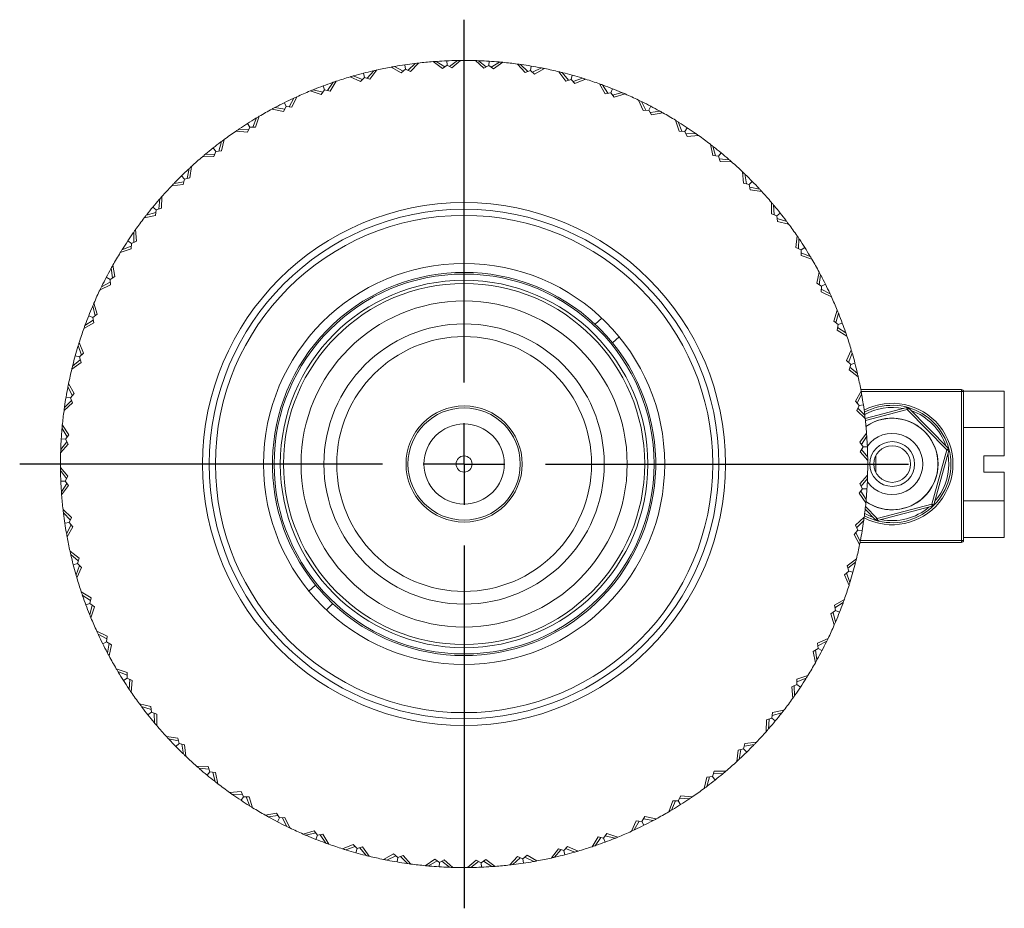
# Model space of a CAD drawing. Header units: inches. Extents: x 0.8 to 15.5, y 0.6 to 10.3.
# Tile 1 of 22: x 1.9 to 4.4, y 4.5 to 6.7. Entities that reach past the tile are written whole.
import ezdxf

# ---------------------------------------------------------------- set-up
doc = ezdxf.new("R2010")
doc.units = ezdxf.units.IN
doc.header["$MEASUREMENT"] = 0
doc.layers.add('FORMAT', color=7, linetype='Continuous')

# ---------------------------------------------------------------- blocks, each defined once
blk = doc.blocks.new('SW_CENTERMARKSYMBOL_0')
at = {"layer": 'FORMAT', "color": 0}
for p, q in [((0, 0.2), (0, 1.09)), ((0, 0), (0, 0.1)), ((-0.2, 0), (-1.09, 0)), ((0, 0), (-0.1, 0)), ((0, 0), (0, -0.1)), ((0, 0), (0.1, 0)), ((0.2, 0), (1.09, 0)), ((0, -0.2), (0, -1.09))]:
    blk.add_line(p, q, dxfattribs=at)

msp = doc.modelspace()

# ---------------------------------------------------------------- linework, layer by layer
at = {"color": 7, "linetype": 'Continuous', "lineweight": 15}
for p, q in [((2.8518, 6.5999), (2.8763, 6.5859)), ((2.8596, 6.6013), (2.8814, 6.5903)), ((2.8606, 6.6008), (2.8614, 6.6017)), ((2.8763, 6.5859), (2.8867, 6.5949)), ((2.8867, 6.5949), (2.8852, 6.6055)), ((2.8867, 6.5949), (2.8993, 6.5893)), ((2.9109, 6.609), (2.8932, 6.5921)), ((2.8993, 6.5893), (2.9187, 6.6099)), ((2.91, 6.6082), (2.909, 6.6087)), ((2.9546, 6.6133), (2.9775, 6.5968)), ((2.9624, 6.6139), (2.983, 6.6006)), ((2.9634, 6.6133), (2.9643, 6.614)), ((2.9775, 6.5968), (2.9888, 6.6046)), ((2.9888, 6.6046), (2.9883, 6.6153)), ((2.9888, 6.6046), (3.0007, 6.5978)), ((3.0142, 6.6161), (2.9949, 6.6011)), ((3.0007, 6.5978), (3.0221, 6.6162)), ((3.0133, 6.6154), (3.0124, 6.6161)), ((3.0582, 6.6158), (3.0792, 6.597)), ((3.066, 6.6156), (3.0851, 6.6003)), ((3.0669, 6.6149), (3.0679, 6.6155)), ((3.0792, 6.597), (3.0913, 6.6036)), ((3.0913, 6.6036), (3.0919, 6.6143)), ((3.0913, 6.6036), (3.1024, 6.5956)), ((3.1178, 6.6124), (3.097, 6.5995)), ((3.1024, 6.5956), (3.1257, 6.6117)), ((3.1168, 6.6118), (3.116, 6.6125)), ((3.1615, 6.6075), (3.1804, 6.5866)), ((3.1693, 6.6065), (3.1866, 6.5892)), ((3.1701, 6.6057), (3.1711, 6.6062)), ((3.1931, 6.5919), (3.1949, 6.6025)), ((3.2204, 6.5979), (3.1984, 6.5872)), ((3.2034, 6.5828), (3.2281, 6.5963)), ((3.2194, 6.5974), (3.2186, 6.5982)), ((2.751, 6.5759), (2.7768, 6.5645)), ((2.7586, 6.5781), (2.7814, 6.5694)), ((2.7597, 6.5777), (2.7603, 6.5786)), ((2.7768, 6.5645), (2.7863, 6.5746)), ((2.7863, 6.5746), (2.7836, 6.5849)), ((2.7863, 6.5746), (2.7994, 6.5703)), ((2.8088, 6.5911), (2.793, 6.5724)), ((2.7994, 6.5703), (2.8165, 6.5928)), ((2.808, 6.5902), (2.807, 6.5906)), ((3.1804, 6.5866), (3.1931, 6.5919)), ((3.1931, 6.5919), (3.2034, 6.5828)), ((3.2633, 6.5885), (3.28, 6.5657)), ((3.271, 6.5866), (3.2864, 6.5676)), ((3.2717, 6.5857), (3.2727, 6.5862)), ((3.28, 6.5657), (3.2932, 6.5697)), ((3.2932, 6.5697), (3.296, 6.58)), ((3.2932, 6.5697), (3.3024, 6.5595)), ((3.3209, 6.5727), (3.2979, 6.5644)), ((3.3024, 6.5595), (3.3285, 6.5704)), ((3.3198, 6.5723), (3.3192, 6.5732)), ((2.6617, 6.5442), (2.6623, 6.5452)), ((2.6847, 6.5539), (2.6885, 6.5438)), ((2.6954, 6.5424), (2.7092, 6.5626)), ((2.702, 6.541), (2.7166, 6.5651)), ((2.7085, 6.5616), (2.7074, 6.562)), ((3.3626, 6.5589), (3.3768, 6.5345)), ((3.37, 6.5562), (3.3834, 6.5357)), ((3.3707, 6.5553), (3.3718, 6.5556)), ((3.3903, 6.537), (3.3943, 6.547)), ((2.613, 6.5239), (2.6014, 6.5023)), ((2.6081, 6.5016), (2.6202, 6.5272)), ((2.6125, 6.5229), (2.6114, 6.5231)), ((2.6533, 6.5415), (2.6801, 6.5329)), ((2.6842, 6.5382), (2.6606, 6.5445)), ((2.6801, 6.5329), (2.6885, 6.5438)), ((2.6885, 6.5438), (2.702, 6.541)), ((3.3768, 6.5345), (3.3903, 6.537)), ((3.3903, 6.537), (3.3985, 6.5259)), ((3.4183, 6.5372), (3.3945, 6.5314)), ((3.3985, 6.5259), (3.4255, 6.534)), ((3.4172, 6.5369), (3.4166, 6.5379)), ((2.5597, 6.497), (2.5873, 6.4913)), ((2.5666, 6.5008), (2.5908, 6.497)), ((2.5677, 6.5006), (2.5682, 6.5016)), ((2.5873, 6.4913), (2.5944, 6.503)), ((2.5944, 6.503), (2.5897, 6.5126)), ((2.5944, 6.503), (2.6081, 6.5016)), ((3.4583, 6.5191), (3.4699, 6.4933)), ((3.4654, 6.5156), (3.4766, 6.4939)), ((3.4659, 6.5146), (3.467, 6.5148)), ((3.4836, 6.4945), (3.4885, 6.5039)), ((2.5215, 6.4753), (2.5122, 6.4527)), ((2.519, 6.4527), (2.5283, 6.4793)), ((2.5211, 6.4742), (2.5199, 6.4744)), ((3.4699, 6.4933), (3.4836, 6.4945)), ((3.4836, 6.4945), (3.4905, 6.4825)), ((3.5114, 6.4917), (3.4871, 6.4884)), ((3.4905, 6.4825), (3.5182, 6.4878)), ((3.5102, 6.4915), (3.5098, 6.4925)), ((2.4789, 6.4474), (2.4793, 6.4485)), ((2.4993, 6.4402), (2.5052, 6.4526)), ((2.5052, 6.4526), (2.4994, 6.4617)), ((2.5052, 6.4526), (2.519, 6.4527)), ((3.5493, 6.4695), (3.5581, 6.4427)), ((3.556, 6.4653), (3.5648, 6.4425)), ((3.5564, 6.4642), (3.5575, 6.4643)), ((3.5719, 6.4423), (3.5778, 6.4513)), ((2.4712, 6.443), (2.4993, 6.4402)), ((2.4777, 6.4475), (2.5022, 6.4463)), ((3.5581, 6.4427), (3.5719, 6.4423)), ((3.5719, 6.4423), (3.5775, 6.4298)), ((3.5992, 6.4367), (3.5747, 6.4359)), ((3.5775, 6.4298), (3.6056, 6.4321)), ((3.598, 6.4366), (3.5977, 6.4377)), ((2.4217, 6.3932), (2.415, 6.4016)), ((2.4355, 6.4174), (2.4287, 6.394)), ((2.4352, 6.4163), (2.4341, 6.4163)), ((2.4354, 6.3947), (2.4419, 6.4221)), ((3.6346, 6.4106), (3.6405, 6.383)), ((3.6408, 6.4058), (3.6472, 6.3822)), ((3.6411, 6.4047), (3.6422, 6.4047)), ((2.3889, 6.3801), (2.4171, 6.3802)), ((2.3949, 6.3852), (2.4193, 6.3866)), ((2.3961, 6.3853), (2.3963, 6.3864)), ((2.4171, 6.3802), (2.4217, 6.3932)), ((2.4217, 6.3932), (2.4354, 6.3947)), ((3.6405, 6.383), (3.6542, 6.3813)), ((3.6542, 6.3813), (3.661, 6.3896)), ((3.6542, 6.3813), (3.6585, 6.3682)), ((2.3583, 6.3283), (2.3619, 6.3562)), ((3.6808, 6.3728), (3.6564, 6.3746)), ((3.6585, 6.3682), (3.6867, 6.3676)), ((3.6796, 6.3729), (3.6794, 6.374)), ((2.3448, 6.3253), (2.3373, 6.333)), ((2.3448, 6.3253), (2.3583, 6.3283)), ((2.3561, 6.3509), (2.3517, 6.3268)), ((2.3559, 6.3498), (2.3548, 6.3496)), ((3.7133, 6.3432), (3.7163, 6.3151)), ((3.719, 6.3377), (3.7229, 6.3136)), ((3.7191, 6.3366), (3.7203, 6.3365)), ((2.3136, 6.3089), (2.3417, 6.3119)), ((2.3191, 6.3146), (2.3432, 6.3185)), ((2.3202, 6.3148), (2.3203, 6.3159)), ((2.3417, 6.3119), (2.3448, 6.3253)), ((3.7163, 6.3151), (3.7297, 6.312)), ((3.7297, 6.312), (3.7373, 6.3195)), ((3.7297, 6.312), (3.7326, 6.2985)), ((3.7553, 6.3007), (3.7312, 6.3051)), ((2.2886, 6.2541), (2.2892, 6.2824)), ((3.7326, 6.2985), (3.7606, 6.2949)), ((3.7541, 6.3009), (3.754, 6.3021)), ((2.2755, 6.2498), (2.2673, 6.2566)), ((2.284, 6.2764), (2.2822, 6.252)), ((2.2839, 6.2753), (2.2828, 6.275)), ((3.7845, 6.2679), (3.7846, 6.2397)), ((3.7896, 6.2619), (3.7909, 6.2375)), ((3.7896, 6.2607), (3.7907, 6.2605)), ((2.2462, 6.2302), (2.2738, 6.2362)), ((2.251, 6.2364), (2.2746, 6.2429)), ((2.2521, 6.2367), (2.2521, 6.2379)), ((2.2738, 6.2362), (2.2755, 6.2498)), ((2.2755, 6.2498), (2.2886, 6.2541)), ((3.7846, 6.2397), (3.7976, 6.2351)), ((3.7976, 6.2351), (3.8059, 6.2418)), ((3.7976, 6.2351), (3.799, 6.2214)), ((3.8218, 6.2213), (3.7983, 6.2281)), ((3.799, 6.2214), (3.8265, 6.215)), ((3.8207, 6.2216), (3.8207, 6.2227)), ((2.2202, 6.1937), (2.2191, 6.1933)), ((2.2202, 6.1948), (2.2209, 6.1704)), ((2.227, 6.1731), (2.2247, 6.2013)), ((3.8474, 6.1856), (3.8446, 6.1575)), ((2.1915, 6.1516), (2.2143, 6.1605)), ((2.2145, 6.1675), (2.2055, 6.1734)), ((2.2142, 6.1537), (2.2145, 6.1675)), ((2.2145, 6.1675), (2.227, 6.1731)), ((3.8518, 6.1791), (3.8506, 6.1546)), ((3.8518, 6.1779), (3.8529, 6.1776)), ((2.1873, 6.1449), (2.2142, 6.1537)), ((2.1926, 6.152), (2.1925, 6.1532)), ((3.8446, 6.1575), (3.857, 6.1516)), ((3.857, 6.1516), (3.866, 6.1574)), ((3.857, 6.1516), (3.857, 6.1379)), ((3.8797, 6.1353), (3.857, 6.1446)), ((3.857, 6.1379), (3.8837, 6.1285)), ((3.8786, 6.1358), (3.8787, 6.1369)), ((2.1743, 6.0861), (2.169, 6.1139)), ((2.1624, 6.0792), (2.1743, 6.0861)), ((2.1653, 6.1059), (2.1643, 6.1054)), ((2.1652, 6.107), (2.1684, 6.0828)), ((3.9014, 6.0972), (3.8956, 6.0695)), ((3.9051, 6.0902), (3.9014, 6.066)), ((3.905, 6.0891), (3.906, 6.0886)), ((2.1377, 6.0539), (2.1635, 6.0655)), ((2.1412, 6.061), (2.1629, 6.0722)), ((2.1422, 6.0616), (2.142, 6.0627)), ((2.1624, 6.0792), (2.1529, 6.0842)), ((2.1635, 6.0655), (2.1624, 6.0792)), ((3.8956, 6.0695), (3.9074, 6.0624)), ((3.9074, 6.0624), (3.906, 6.0487)), ((3.9074, 6.0624), (3.917, 6.0671)), ((3.906, 6.0487), (3.9315, 6.0366)), ((3.9282, 6.0438), (3.9067, 6.0554)), ((3.9272, 6.0443), (3.9275, 6.0454)), ((2.1197, 6.0139), (2.1254, 5.9901)), ((2.1309, 5.9941), (2.1228, 6.0211)), ((2.1198, 5.986), (2.1098, 5.9899)), ((2.1199, 6.0128), (2.1189, 6.0122)), ((2.1198, 5.986), (2.1309, 5.9941)), ((3.9459, 6.0036), (3.9372, 5.9767)), ((3.9488, 5.9962), (3.9426, 5.9726)), ((3.9486, 5.9951), (3.9495, 5.9945)), ((2.0979, 5.9583), (2.1223, 5.9724)), ((2.1006, 5.9657), (2.1211, 5.9791)), ((2.1016, 5.9663), (2.1012, 5.9674)), ((2.1223, 5.9724), (2.1198, 5.986)), ((3.3684, 5.9839), (3.3523, 5.9689)), ((3.9372, 5.9767), (3.9482, 5.9683)), ((3.9482, 5.9683), (3.9454, 5.9548)), ((3.9482, 5.9683), (3.9582, 5.9721)), ((3.9454, 5.9548), (3.9695, 5.9402)), ((3.967, 5.9477), (3.9467, 5.9614)), ((3.966, 5.9483), (3.9664, 5.9494)), ((2.0974, 5.8981), (2.0865, 5.9241)), ((3.3949, 5.9232), (3.411, 5.9382)), ((2.0845, 5.9155), (2.0836, 5.9148)), ((2.0841, 5.9166), (2.0924, 5.8935)), ((2.0872, 5.8888), (2.0974, 5.8981)), ((3.9803, 5.9058), (3.9689, 5.88)), ((3.9825, 5.8982), (3.9738, 5.8754)), ((3.9821, 5.8972), (3.983, 5.8965)), ((2.0683, 5.8589), (2.0911, 5.8756)), ((2.0702, 5.8666), (2.0892, 5.8821)), ((2.0872, 5.8888), (2.0768, 5.8917)), ((2.0911, 5.8756), (2.0872, 5.8888)), ((3.9689, 5.88), (3.9789, 5.8705)), ((3.9789, 5.8705), (3.9747, 5.8574)), ((3.9789, 5.8705), (3.9893, 5.8732)), ((2.0711, 5.8673), (2.0707, 5.8684)), ((3.9747, 5.8574), (3.9972, 5.8403)), ((3.9954, 5.848), (3.9768, 5.8638)), ((3.9946, 5.8488), (3.995, 5.8498)), ((2.0741, 5.799), (2.0605, 5.8238)), ((2.0595, 5.815), (2.0586, 5.8142)), ((2.059, 5.816), (2.0696, 5.794)), ((2.0649, 5.7887), (2.0741, 5.799)), ((4.0043, 5.805), (3.9903, 5.7805)), ((4.0057, 5.7972), (3.9947, 5.7754)), ((4.0036, 5.8087), (4.2506, 5.8087)), ((4.2506, 5.8037), (4.0045, 5.8037)), ((4.0052, 5.7962), (4.006, 5.7954)), ((4.2506, 5.8087), (4.2506, 5.8037)), ((4.2506, 5.4387), (4.2506, 5.8037)), ((4.2556, 5.8037), (4.2506, 5.8037)), ((4.3556, 5.8052), (4.2554, 5.8052)), ((4.2556, 5.8037), (4.2556, 5.4387)), ((4.3556, 5.8052), (4.3556, 5.7154)), ((2.0493, 5.7571), (2.0702, 5.776)), ((2.0504, 5.7649), (2.0676, 5.7823)), ((2.0649, 5.7887), (2.0543, 5.7905)), ((2.0702, 5.776), (2.0649, 5.7887)), ((3.9903, 5.7805), (3.9993, 5.7701)), ((2.0512, 5.7657), (2.0506, 5.7667)), ((3.9993, 5.7701), (3.9937, 5.7575)), ((3.9937, 5.7575), (4.0142, 5.7381)), ((4.0133, 5.746), (3.9964, 5.7636)), ((3.9993, 5.7701), (4.0099, 5.7716)), ((4.0125, 5.7468), (4.0131, 5.7478)), ((4.0142, 5.7382), (4.1164, 5.7646)), ((4.1177, 5.7597), (4.0148, 5.7332)), ((4.2148, 5.6609), (4.1177, 5.7597)), ((4.1212, 5.7632), (4.2183, 5.6644)), ((2.045, 5.7125), (2.0443, 5.7116)), ((2.0444, 5.7134), (2.0573, 5.6926)), ((2.0612, 5.6981), (2.0452, 5.7213)), ((4.0177, 5.7022), (4.0011, 5.6794)), ((4.3556, 5.7154), (4.2556, 5.7154)), ((4.3556, 5.7154), (4.3556, 5.6462)), ((2.0412, 5.6617), (2.0566, 5.6807)), ((2.0532, 5.6869), (2.0425, 5.6876)), ((2.0532, 5.6869), (2.0612, 5.6981)), ((2.0598, 5.6748), (2.0532, 5.6869)), ((4.0011, 5.6794), (4.009, 5.668)), ((4.0182, 5.6944), (4.005, 5.6738)), ((4.0176, 5.6934), (4.0184, 5.6926)), ((2.041, 5.6538), (2.0598, 5.6748)), ((2.0419, 5.6626), (2.0413, 5.6635)), ((4.009, 5.668), (4.0021, 5.6561)), ((4.0021, 5.6561), (4.0206, 5.6347)), ((4.0205, 5.6426), (4.0055, 5.6619)), ((4.009, 5.668), (4.0197, 5.6685)), ((4.1777, 5.5274), (4.2148, 5.6609)), ((4.2196, 5.6595), (4.1825, 5.526)), ((4.0198, 5.6435), (4.0204, 5.6444)), ((4.0406, 5.6456), (4.04, 5.6456)), ((4.0406, 5.6456), (4.0406, 5.6068)), ((4.3056, 5.6462), (4.3556, 5.6462)), ((4.3056, 5.6062), (4.3056, 5.6462)), ((2.059, 5.5964), (2.0406, 5.6178)), ((2.0407, 5.6099), (2.0557, 5.5905)), ((2.0414, 5.609), (2.0408, 5.608)), ((4.04, 5.6068), (4.0406, 5.6068)), ((4.3556, 5.6062), (4.3056, 5.6062)), ((4.3556, 5.6062), (4.3556, 5.5359)), ((2.0522, 5.5844), (2.0415, 5.584)), ((2.0522, 5.5844), (2.059, 5.5964)), ((2.06, 5.5731), (2.0522, 5.5844)), ((4.0202, 5.5987), (4.0014, 5.5776)), ((4.02, 5.5908), (4.0046, 5.5717)), ((4.0192, 5.5899), (4.0199, 5.5889)), ((2.0436, 5.559), (2.0428, 5.5599)), ((2.0429, 5.5581), (2.0562, 5.5786)), ((2.0435, 5.5502), (2.06, 5.5731)), ((4.008, 5.5655), (3.9999, 5.5544)), ((4.0014, 5.5776), (4.008, 5.5655)), ((4.0167, 5.539), (4.0039, 5.5598)), ((4.008, 5.5655), (4.0187, 5.5649)), ((3.9999, 5.5544), (4.016, 5.5312)), ((4.0161, 5.54), (4.0169, 5.5408)), ((4.3556, 5.5359), (4.2556, 5.5359)), ((4.3556, 5.5359), (4.3556, 5.4461)), ((2.0675, 5.495), (2.0469, 5.5143)), ((2.0479, 5.5065), (2.0648, 5.4888)), ((4.0399, 5.4892), (4.0144, 5.5153)), ((4.0151, 5.5217), (4.0435, 5.4927)), ((4.0435, 5.4927), (4.1777, 5.5274)), ((4.1789, 5.5225), (4.0448, 5.4879)), ((2.0486, 5.5057), (2.0481, 5.5047)), ((2.0619, 5.4824), (2.0513, 5.4808)), ((2.0619, 5.4824), (2.0675, 5.495)), ((2.0709, 5.4719), (2.0619, 5.4824)), ((4.0119, 5.4954), (3.991, 5.4764)), ((4.0108, 5.4875), (3.9936, 5.4702)), ((4.01, 5.4867), (4.0106, 5.4857)), ((2.0555, 5.4552), (2.0665, 5.477)), ((2.0569, 5.4474), (2.0709, 5.4719)), ((3.9963, 5.4637), (3.9871, 5.4534)), ((3.991, 5.4764), (3.9963, 5.4637)), ((4.0022, 5.4364), (3.9916, 5.4585)), ((3.9963, 5.4637), (4.0069, 5.4619)), ((2.056, 5.4562), (2.0552, 5.457)), ((3.9871, 5.4534), (4.0007, 5.4287)), ((4.0017, 5.4374), (4.0026, 5.4382)), ((4.0027, 5.4387), (4.2506, 5.4387)), ((4.2556, 5.4387), (4.2506, 5.4387)), ((4.2506, 5.4337), (4.2506, 5.4387)), ((4.3556, 5.4461), (4.2556, 5.4461)), ((2.0865, 5.395), (2.064, 5.4121)), ((4.2506, 5.4337), (4.0017, 5.4337)), ((2.0658, 5.4044), (2.0844, 5.3886)), ((2.0666, 5.4037), (2.0662, 5.4026)), ((2.0823, 5.3819), (2.0865, 5.395)), ((3.9928, 5.3935), (3.9701, 5.3768)), ((3.991, 5.3858), (3.972, 5.3704)), ((2.0823, 5.3819), (2.0719, 5.3792)), ((2.0787, 5.3542), (2.0874, 5.3771)), ((2.0809, 5.3466), (2.0923, 5.3725)), ((2.0923, 5.3725), (2.0823, 5.3819)), ((3.974, 5.3636), (3.9638, 5.3544)), ((3.9701, 5.3768), (3.974, 5.3636)), ((3.974, 5.3636), (3.9843, 5.3608)), ((3.9901, 5.3851), (3.9905, 5.3841)), ((2.0791, 5.3553), (2.0782, 5.356)), ((3.9638, 5.3544), (3.9747, 5.3284)), ((3.9771, 5.3359), (3.9688, 5.3589)), ((3.9767, 5.337), (3.9776, 5.3376)), ((2.6663, 5.3293), (2.6501, 5.3143)), ((2.1158, 5.2976), (2.0917, 5.3123)), ((2.0942, 5.3048), (2.1144, 5.291)), ((2.0952, 5.3041), (2.0948, 5.3031)), ((2.113, 5.2841), (2.1158, 5.2976)), ((3.9633, 5.2942), (3.9389, 5.28)), ((2.113, 5.2841), (2.103, 5.2804)), ((2.1123, 5.2562), (2.1186, 5.2799)), ((2.124, 5.2758), (2.113, 5.2841)), ((2.1153, 5.2489), (2.124, 5.2758)), ((2.6928, 5.2686), (2.7089, 5.2836)), ((3.9414, 5.2665), (3.9303, 5.2583)), ((3.9389, 5.28), (3.9414, 5.2665)), ((3.9606, 5.2868), (3.9401, 5.2734)), ((3.9414, 5.2665), (3.9514, 5.2625)), ((3.9596, 5.2861), (3.9599, 5.2851)), ((2.1126, 5.2573), (2.1117, 5.2579)), ((3.9303, 5.2583), (3.9384, 5.2313)), ((3.9415, 5.2386), (3.9357, 5.2623)), ((3.9413, 5.2397), (3.9422, 5.2402)), ((2.1552, 5.2038), (2.1297, 5.2158)), ((2.133, 5.2087), (2.1545, 5.1971)), ((2.134, 5.2081), (2.1337, 5.207)), ((2.1538, 5.1901), (2.1552, 5.2038)), ((3.9234, 5.1985), (3.8977, 5.187)), ((2.1538, 5.1901), (2.1442, 5.1853)), ((2.1656, 5.1829), (2.1538, 5.1901)), ((2.156, 5.1623), (2.1598, 5.1864)), ((2.1598, 5.1553), (2.1656, 5.1829)), ((3.8988, 5.1732), (3.8869, 5.1663)), ((3.896, 5.1455), (3.8927, 5.1697)), ((3.8977, 5.187), (3.8988, 5.1732)), ((3.92, 5.1914), (3.8982, 5.1802)), ((3.8988, 5.1732), (3.9083, 5.1683)), ((3.919, 5.1909), (3.9192, 5.1898)), ((2.1562, 5.1634), (2.1552, 5.1639)), ((3.8869, 5.1663), (3.8922, 5.1386)), ((3.8959, 5.1466), (3.8969, 5.1471)), ((2.2041, 5.1146), (2.1775, 5.1239)), ((2.1815, 5.1171), (2.2042, 5.1079)), ((2.1826, 5.1167), (2.1825, 5.1156)), ((2.2042, 5.1008), (2.1951, 5.0951)), ((2.2042, 5.1008), (2.2041, 5.1146)), ((2.2166, 5.0949), (2.2042, 5.1008)), ((2.2093, 5.0734), (2.2105, 5.0978)), ((3.847, 5.0987), (3.8467, 5.085)), ((3.8697, 5.1008), (3.8469, 5.092)), ((3.8738, 5.1075), (3.847, 5.0987)), ((3.8686, 5.1004), (3.8687, 5.0993)), ((2.2094, 5.0745), (2.2083, 5.0749)), ((2.2138, 5.0668), (2.2166, 5.0949)), ((3.8467, 5.085), (3.8341, 5.0793)), ((3.8341, 5.0793), (3.8365, 5.0512)), ((3.841, 5.0576), (3.8403, 5.0821)), ((3.8467, 5.085), (3.8556, 5.079)), ((3.841, 5.0588), (3.8421, 5.0591)), ((2.2621, 5.031), (2.2347, 5.0375)), ((2.2394, 5.0312), (2.2629, 5.0243)), ((2.2405, 5.0308), (2.2405, 5.0297)), ((2.2636, 5.0173), (2.2621, 5.031)), ((2.2636, 5.0173), (2.2552, 5.0107)), ((2.2766, 5.0128), (2.2636, 5.0173)), ((2.2716, 4.9906), (2.2703, 5.015)), ((2.2767, 4.9845), (2.2766, 5.0128)), ((3.7857, 5.0026), (3.7726, 4.9983)), ((3.7771, 4.976), (3.779, 5.0004)), ((3.7874, 5.0163), (3.7857, 5.0026)), ((3.7857, 5.0026), (3.7939, 4.9958)), ((3.8102, 5.016), (3.7866, 5.0096)), ((3.815, 5.0222), (3.7874, 5.0163)), ((3.8091, 5.0157), (3.809, 5.0146)), ((2.2716, 4.9917), (2.2704, 4.992)), ((3.7726, 4.9983), (3.7719, 4.9701)), ((3.7772, 4.9772), (3.7783, 4.9774)), ((2.3286, 4.9539), (2.3006, 4.9575)), ((2.3059, 4.9517), (2.33, 4.9474)), ((2.307, 4.9515), (2.3072, 4.9504)), ((2.3315, 4.9405), (2.3286, 4.9539)), ((2.3315, 4.9405), (2.3238, 4.933)), ((2.3449, 4.9373), (2.3315, 4.9405)), ((2.3422, 4.9147), (2.3383, 4.9389)), ((2.3479, 4.9092), (2.3449, 4.9373)), ((3.7163, 4.9271), (3.7029, 4.9242)), ((3.7195, 4.9405), (3.7163, 4.9271)), ((3.7163, 4.9271), (3.7238, 4.9195)), ((3.7421, 4.9379), (3.718, 4.934)), ((3.7476, 4.9436), (3.7195, 4.9405)), ((3.741, 4.9377), (3.7408, 4.9365)), ((2.342, 4.9158), (2.3409, 4.916)), ((3.7029, 4.9242), (3.6993, 4.8962)), ((3.7051, 4.9016), (3.7095, 4.9256)), ((3.7053, 4.9027), (3.7064, 4.9028)), ((2.4027, 4.8842), (2.3745, 4.8849)), ((2.3804, 4.8797), (2.4048, 4.8778)), ((2.3815, 4.8796), (2.3818, 4.8785)), ((2.407, 4.8712), (2.4027, 4.8842)), ((2.407, 4.8712), (2.4002, 4.8629)), ((2.4206, 4.8694), (2.407, 4.8712)), ((2.4204, 4.8467), (2.414, 4.8703)), ((2.4266, 4.8418), (2.4206, 4.8694)), ((3.6258, 4.8578), (3.6193, 4.8303)), ((3.6256, 4.835), (3.6325, 4.8585)), ((3.6395, 4.8593), (3.6258, 4.8578)), ((3.6441, 4.8723), (3.6395, 4.8593)), ((3.6395, 4.8593), (3.6462, 4.8509)), ((3.6663, 4.8673), (3.6418, 4.8659)), ((3.6723, 4.8723), (3.6441, 4.8723)), ((3.6651, 4.8672), (3.6649, 4.8661)), ((2.4201, 4.8478), (2.4189, 4.8478)), ((3.626, 4.8361), (3.6271, 4.8361)), ((2.4837, 4.8227), (2.4555, 4.8204)), ((2.462, 4.8158), (2.4864, 4.8165)), ((2.4631, 4.8158), (2.4635, 4.8147)), ((2.4893, 4.8101), (2.4834, 4.8012)), ((2.4893, 4.8101), (2.4837, 4.8227)), ((2.5031, 4.8098), (2.4893, 4.8101)), ((2.5052, 4.7871), (2.4964, 4.8099)), ((2.5119, 4.783), (2.5031, 4.8098)), ((3.5619, 4.8123), (3.556, 4.7998)), ((3.5834, 4.805), (3.559, 4.8062)), ((3.59, 4.8094), (3.5619, 4.8123)), ((2.5048, 4.7882), (2.5037, 4.7881)), ((3.5422, 4.7998), (3.5329, 4.7731)), ((3.5397, 4.7772), (3.549, 4.7998)), ((3.556, 4.7998), (3.5422, 4.7998)), ((3.556, 4.7998), (3.5617, 4.7908)), ((3.5823, 4.805), (3.5819, 4.804)), ((2.5707, 4.7699), (2.5429, 4.7647)), ((2.5498, 4.7608), (2.5741, 4.7641)), ((2.551, 4.761), (2.5514, 4.7599)), ((2.5776, 4.758), (2.5707, 4.7699)), ((2.5776, 4.758), (2.5726, 4.7485)), ((2.5913, 4.7591), (2.5776, 4.758)), ((2.5958, 4.7368), (2.5846, 4.7586)), ((2.6029, 4.7334), (2.5913, 4.7591)), ((3.4739, 4.7612), (3.4667, 4.7494)), ((3.5015, 4.7554), (3.4739, 4.7612)), ((3.5401, 4.7782), (3.5413, 4.7781)), ((2.5953, 4.7378), (2.5941, 4.7376)), ((3.453, 4.7508), (3.441, 4.7253)), ((3.4481, 4.7286), (3.4597, 4.7501)), ((3.4667, 4.7494), (3.453, 4.7508)), ((3.4667, 4.7494), (3.4715, 4.7398)), ((3.4946, 4.7517), (3.4704, 4.7554)), ((3.4934, 4.7519), (3.4929, 4.7508)), ((2.6627, 4.7265), (2.6357, 4.7184)), ((2.6429, 4.7153), (2.6667, 4.7211)), ((2.644, 4.7156), (2.6446, 4.7146)), ((2.6708, 4.7154), (2.6627, 4.7265)), ((2.6708, 4.7154), (2.6669, 4.7054)), ((2.6844, 4.718), (2.6708, 4.7154)), ((2.6911, 4.6962), (2.6777, 4.7167)), ((2.6986, 4.6936), (2.6844, 4.718)), ((3.3592, 4.7115), (3.3446, 4.6873)), ((3.352, 4.6899), (3.3658, 4.7101)), ((3.3727, 4.7086), (3.3592, 4.7115)), ((3.381, 4.7196), (3.3727, 4.7086)), ((3.4006, 4.708), (3.377, 4.7142)), ((3.4079, 4.711), (3.381, 4.7196)), ((3.4487, 4.7296), (3.4498, 4.7294)), ((2.6905, 4.6972), (2.6894, 4.6969)), ((2.7588, 4.693), (2.7327, 4.6821)), ((2.7403, 4.6798), (2.7633, 4.688)), ((2.768, 4.6828), (2.7588, 4.693)), ((2.7812, 4.6868), (2.768, 4.6828)), ((2.7979, 4.664), (2.7812, 4.6868)), ((3.2844, 4.6879), (3.2749, 4.6779)), ((3.3102, 4.6765), (3.2844, 4.6879)), ((3.3527, 4.6908), (3.3538, 4.6905)), ((3.3727, 4.7086), (3.3764, 4.6986)), ((3.3995, 4.7083), (3.3989, 4.7073)), ((2.7413, 4.6801), (2.742, 4.6792)), ((2.768, 4.6828), (2.7651, 4.6725)), ((2.7902, 4.6659), (2.7748, 4.6848)), ((2.7895, 4.6667), (2.7884, 4.6663)), ((2.8578, 4.6697), (2.833, 4.6561)), ((2.8408, 4.6546), (2.8628, 4.6652)), ((2.8681, 4.6605), (2.8578, 4.6697)), ((2.8808, 4.6658), (2.8681, 4.6605)), ((2.8919, 4.646), (2.8746, 4.6632)), ((2.8997, 4.6449), (2.8808, 4.6658)), ((3.1618, 4.6631), (3.1425, 4.6426)), ((3.1744, 4.6576), (3.1618, 4.6631)), ((3.1849, 4.6665), (3.1744, 4.6576)), ((3.2016, 4.6511), (3.1798, 4.6621)), ((3.2094, 4.6525), (3.1849, 4.6665)), ((3.2618, 4.6821), (3.2447, 4.6597)), ((3.2524, 4.6614), (3.2682, 4.68)), ((3.2531, 4.6623), (3.2542, 4.6618)), ((3.2749, 4.6779), (3.2618, 4.6821)), ((3.2749, 4.6779), (3.2776, 4.6675)), ((3.3026, 4.6743), (3.2797, 4.683)), ((3.3015, 4.6747), (3.3008, 4.6738)), ((2.8418, 4.6551), (2.8426, 4.6542)), ((2.8681, 4.6605), (2.8663, 4.65)), ((2.8911, 4.6468), (2.8901, 4.6462)), ((2.9587, 4.6569), (2.9355, 4.6408)), ((2.9434, 4.6401), (2.9642, 4.6529)), ((2.9444, 4.6407), (2.9452, 4.6399)), ((2.9699, 4.6488), (2.9587, 4.6569)), ((2.9699, 4.6488), (2.9692, 4.6381)), ((2.982, 4.6554), (2.9699, 4.6488)), ((2.9951, 4.6369), (2.9761, 4.6522)), ((3.003, 4.6366), (2.982, 4.6554)), ((2.9942, 4.6376), (2.9933, 4.6369)), ((3.0604, 4.6547), (3.0391, 4.6363)), ((3.0469, 4.6364), (3.0663, 4.6513)), ((3.0478, 4.6371), (3.0488, 4.6364)), ((3.0724, 4.6478), (3.0604, 4.6547)), ((3.0837, 4.6557), (3.0724, 4.6478)), ((3.0724, 4.6478), (3.0729, 4.6371)), ((3.0987, 4.6386), (3.0782, 4.6518)), ((3.1066, 4.6391), (3.0837, 4.6557)), ((3.0978, 4.6392), (3.0969, 4.6384)), ((3.1503, 4.6435), (3.168, 4.6604)), ((3.1511, 4.6443), (3.1521, 4.6437)), ((3.1744, 4.6576), (3.176, 4.647)), ((3.2006, 4.6516), (3.1998, 4.6508))]:
    msp.add_line(p, q, dxfattribs=at)
at = {"color": 7, "linetype": 'Continuous', "lineweight": 15, "flags": 128}
for points in [[(4.1164, 5.7646), (4.1164, 5.7645), (4.1165, 5.7642), (4.1166, 5.7638), (4.1168, 5.7632), (4.117, 5.7624), (4.1172, 5.7616), (4.1174, 5.7607), (4.1177, 5.7597)], [(4.1212, 5.7632), (4.1212, 5.7632), (4.121, 5.763), (4.1206, 5.7626), (4.1202, 5.7622), (4.1197, 5.7617), (4.119, 5.7611), (4.1184, 5.7604), (4.1177, 5.7597)], [(4.2183, 5.6644), (4.2183, 5.6643), (4.218, 5.6641), (4.2177, 5.6638), (4.2173, 5.6633), (4.2167, 5.6628), (4.2161, 5.6622), (4.2154, 5.6616), (4.2148, 5.6609)], [(4.2148, 5.6609), (4.2157, 5.6606), (4.2166, 5.6604), (4.2174, 5.6601), (4.2182, 5.6599), (4.2188, 5.6598), (4.2192, 5.6596), (4.2195, 5.6596), (4.2196, 5.6595)], [(4.2196, 5.6262), (4.2177, 5.6491), (4.2173, 5.6514)], [(4.1825, 5.526), (4.1824, 5.526), (4.1821, 5.5261), (4.1817, 5.5262), (4.1811, 5.5264), (4.1803, 5.5266), (4.1795, 5.5268), (4.1786, 5.5271), (4.1777, 5.5274)], [(4.1777, 5.5274), (4.1779, 5.5264), (4.1782, 5.5255), (4.1784, 5.5247), (4.1786, 5.5239), (4.1787, 5.5233), (4.1788, 5.5229), (4.1789, 5.5226), (4.1789, 5.5225)], [(4.0131, 5.5047), (4.0248, 5.4989), (4.034, 5.4953)], [(4.0435, 5.4927), (4.0428, 5.492), (4.0421, 5.4914), (4.0415, 5.4908), (4.041, 5.4902), (4.0405, 5.4898), (4.0402, 5.4895), (4.04, 5.4893), (4.0399, 5.4892)], [(4.0435, 5.4927), (4.0438, 5.4918), (4.044, 5.4909), (4.0442, 5.49), (4.0444, 5.4893), (4.0445, 5.4887), (4.0447, 5.4882), (4.0447, 5.488), (4.0448, 5.4879)]]:
    msp.add_lwpolyline(points, dxfattribs=at)
at = {"color": 7, "linetype": 'Continuous', "lineweight": 15}
for centre, radius in [((3.0306, 5.6262), 0.6413), ((3.0306, 5.6262), 0.625), ((3.0306, 5.6262), 0.61), ((3.0306, 5.6262), 0.492), ((3.0306, 5.6262), 0.466), ((3.0306, 5.6262), 0.4508), ((3.0306, 5.6262), 0.4429), ((3.0306, 5.6262), 0.4), ((3.0306, 5.6262), 0.3438), ((3.0306, 5.6262), 0.3125), ((3.0306, 5.6262), 0.1425), ((3.0306, 5.6262), 0.1377), ((3.0306, 5.6262), 0.0984), ((4.0806, 5.6262), 0.055), ((4.0806, 5.6262), 0.045), ((3.0306, 5.6262), 0.0197)]:
    msp.add_circle(centre, radius, dxfattribs=at)
for centre, radius, start, end in [((3.0306, 5.6262), 0.99, 100.4042, 102.4898), ((3.0306, 5.6262), 0.99, 99.9473, 100.4042), ((3.0306, 5.6262), 0.99, 98.447, 99.8416), ((3.0306, 5.6262), 0.99, 97.0523, 98.447), ((3.0306, 5.6262), 0.99, 96.4898, 96.9466), ((3.0306, 5.6262), 0.99, 94.4042, 96.4898), ((3.0306, 5.6262), 0.99, 93.9473, 94.4042), ((3.0306, 5.6262), 0.99, 92.447, 93.8416), ((3.0306, 5.6262), 0.99, 91.0523, 92.447), ((3.0306, 5.6262), 0.99, 90.4898, 90.9466), ((3.0306, 5.6262), 0.99, 88.4042, 90.4898), ((3.0306, 5.6262), 0.99, 87.9473, 88.4042), ((3.0306, 5.6262), 0.99, 86.447, 87.8416), ((3.0306, 5.6262), 0.99, 85.0523, 86.447), ((3.0306, 5.6262), 0.99, 84.4898, 84.9466), ((3.0306, 5.6262), 0.99, 82.4042, 84.4898), ((3.0306, 5.6262), 0.99, 81.9473, 82.4042), ((3.0306, 5.6262), 0.99, 80.447, 81.8416), ((3.0306, 5.6262), 0.99, 79.0523, 80.447), ((3.0306, 5.6262), 0.99, 78.4898, 78.9466), ((3.0306, 5.6262), 0.99, 76.4042, 78.4898), ((3.0306, 5.6262), 0.99, 106.4042, 108.4898), ((3.0306, 5.6262), 0.99, 105.9473, 106.4042), ((3.0306, 5.6262), 0.99, 104.447, 105.8416), ((3.0306, 5.6262), 0.99, 103.0523, 104.447), ((3.0306, 5.6262), 0.99, 102.4898, 102.9466), ((3.0306, 5.6262), 0.99, 75.9473, 76.4042), ((3.0306, 5.6262), 0.99, 74.447, 75.8416), ((3.0306, 5.6262), 0.99, 73.0523, 74.447), ((3.0306, 5.6262), 0.99, 72.4898, 72.9466), ((3.0306, 5.6262), 0.99, 70.4042, 72.4898), ((3.0306, 5.6262), 0.99, 110.447, 111.8416), ((3.0306, 5.6262), 0.99, 109.0523, 110.447), ((3.0306, 5.6262), 0.99, 108.4898, 108.9466), ((3.0306, 5.6262), 0.99, 69.9473, 70.4042), ((3.0306, 5.6262), 0.99, 68.447, 69.8416), ((3.0306, 5.6262), 0.99, 67.0523, 68.447), ((3.0306, 5.6262), 0.99, 115.0523, 116.447), ((3.0306, 5.6262), 0.99, 114.4898, 114.9466), ((3.0306, 5.6262), 0.99, 112.4042, 114.4898), ((3.0306, 5.6262), 0.99, 111.9473, 112.4042), ((3.0306, 5.6262), 0.99, 66.4898, 66.9466), ((3.0306, 5.6262), 0.99, 64.4042, 66.4898), ((3.0306, 5.6262), 0.99, 118.4042, 120.4898), ((3.0306, 5.6262), 0.99, 117.9473, 118.4042), ((3.0306, 5.6262), 0.99, 116.447, 117.8416), ((3.0306, 5.6262), 0.99, 63.9473, 64.4042), ((3.0306, 5.6262), 0.99, 62.447, 63.8416), ((3.0306, 5.6262), 0.99, 61.0523, 62.447), ((3.0306, 5.6262), 0.99, 121.0523, 122.447), ((3.0306, 5.6262), 0.99, 120.4898, 120.9466), ((3.0306, 5.6262), 0.99, 60.4898, 60.9466), ((3.0306, 5.6262), 0.99, 58.4042, 60.4898), ((3.0306, 5.6262), 0.99, 122.447, 123.8416), ((3.0306, 5.6262), 0.99, 57.9473, 58.4042), ((3.0306, 5.6262), 0.99, 56.447, 57.8416), ((3.0306, 5.6262), 0.99, 55.0523, 56.447), ((3.0306, 5.6262), 0.99, 124.4042, 126.4898), ((3.0306, 5.6262), 0.99, 123.9473, 124.4042), ((3.0306, 5.6262), 0.99, 54.4898, 54.9466), ((3.0306, 5.6262), 0.99, 52.4042, 54.4898), ((3.0306, 5.6262), 0.99, 128.447, 129.8416), ((3.0306, 5.6262), 0.99, 127.0523, 128.447), ((3.0306, 5.6262), 0.99, 126.4898, 126.9466), ((3.0306, 5.6262), 0.99, 51.9473, 52.4042), ((3.0306, 5.6262), 0.99, 50.447, 51.8416), ((3.0306, 5.6262), 0.99, 130.4042, 132.4898), ((3.0306, 5.6262), 0.99, 129.9473, 130.4042), ((3.0306, 5.6262), 0.99, 49.0523, 50.447), ((3.0306, 5.6262), 0.99, 132.4898, 132.9466), ((3.0306, 5.6262), 0.99, 48.4898, 48.9466), ((3.0306, 5.6262), 0.99, 46.4042, 48.4898), ((3.0306, 5.6262), 0.99, 134.447, 135.8416), ((3.0306, 5.6262), 0.99, 133.0523, 134.447), ((3.0306, 5.6262), 0.99, 45.9473, 46.4042), ((3.0306, 5.6262), 0.99, 44.447, 45.8416), ((3.0306, 5.6262), 0.99, 136.4042, 138.4898), ((3.0306, 5.6262), 0.99, 135.9473, 136.4042), ((3.0306, 5.6262), 0.99, 43.0523, 44.447), ((3.0306, 5.6262), 0.99, 138.4898, 138.9466), ((3.0306, 5.6262), 0.99, 42.4898, 42.9466), ((3.0306, 5.6262), 0.99, 40.4042, 42.4898), ((3.0306, 5.6262), 0.99, 140.447, 141.8416), ((3.0306, 5.6262), 0.99, 139.0523, 140.447), ((3.0306, 5.6262), 0.99, 39.9473, 40.4042), ((3.0306, 5.6262), 0.99, 38.447, 39.8416), ((3.0306, 5.6262), 0.99, 141.9473, 142.4042), ((3.0306, 5.6262), 0.99, 37.0523, 38.447), ((3.0306, 5.6262), 0.99, 142.4042, 144.4898), ((3.0306, 5.6262), 0.99, 36.4898, 36.9466), ((3.0306, 5.6262), 0.99, 34.4042, 36.4898), ((3.0306, 5.6262), 0.99, 145.0523, 146.447), ((3.0306, 5.6262), 0.99, 144.4898, 144.9466), ((3.0306, 5.6262), 0.99, 33.9473, 34.4042), ((3.0306, 5.6262), 0.99, 146.447, 147.8416), ((3.0306, 5.6262), 0.99, 32.447, 33.8416), ((3.0306, 5.6262), 0.99, 148.4042, 150.4898), ((3.0306, 5.6262), 0.99, 147.9473, 148.4042), ((3.0306, 5.6262), 0.99, 31.0523, 32.447), ((3.0306, 5.6262), 0.99, 30.4898, 30.9466), ((3.0306, 5.6262), 0.99, 150.4898, 150.9466), ((3.0306, 5.6262), 0.99, 28.4042, 30.4898), ((3.0306, 5.6262), 0.99, 151.0523, 152.447), ((3.0306, 5.6262), 0.47, 46.8046, 219.1798), ((3.0306, 5.6262), 0.99, 27.9473, 28.4042), ((3.0306, 5.6262), 0.99, 26.447, 27.8416), ((3.0306, 5.6262), 0.99, 152.447, 153.8416), ((3.0306, 5.6262), 0.99, 25.0523, 26.447), ((3.0306, 5.6262), 0.99, 154.4042, 156.4898), ((3.0306, 5.6262), 0.99, 153.9473, 154.4042), ((3.0306, 5.6262), 0.99, 24.4898, 24.9466), ((3.0306, 5.6262), 0.99, 156.4898, 156.9466), ((3.0306, 5.6262), 0.99, 22.4042, 24.4898), ((3.0306, 5.6262), 0.99, 158.447, 159.8416), ((3.0306, 5.6262), 0.99, 157.0523, 158.447), ((3.0306, 5.6262), 0.99, 21.9473, 22.4042), ((3.0306, 5.6262), 0.99, 20.447, 21.8416), ((3.0306, 5.6262), 0.99, 159.9473, 160.4042), ((3.0306, 5.6262), 0.47, 39.1798, 46.8046), ((3.0306, 5.6262), 0.99, 19.0523, 20.447), ((3.0306, 5.6262), 0.99, 160.4042, 162.4898), ((3.0306, 5.6262), 0.99, 18.4898, 18.9466), ((3.0306, 5.6262), 0.99, 162.4898, 162.9466), ((3.0306, 5.6262), 0.47, 226.8046, 39.1798), ((3.0306, 5.6262), 0.99, 16.4042, 18.4898), ((3.0306, 5.6262), 0.99, 163.0523, 164.447), ((3.0306, 5.6262), 0.99, 15.9473, 16.4042), ((3.0306, 5.6262), 0.99, 14.447, 15.8416), ((3.0306, 5.6262), 0.99, 164.447, 165.8416), ((3.0306, 5.6262), 0.99, 13.0523, 14.447), ((3.0306, 5.6262), 0.99, 166.4042, 168.4898), ((3.0306, 5.6262), 0.99, 165.9473, 166.4042), ((3.0306, 5.6262), 0.99, 12.4898, 12.9466), ((3.0306, 5.6262), 0.99, 168.4898, 168.9466), ((3.0306, 5.6262), 0.99, 10.4042, 12.4898), ((3.0306, 5.6262), 0.99, 169.0523, 170.447), ((3.0306, 5.6262), 0.99, 9.9473, 10.4042), ((4.2506, 5.8037), 0.005, 0, 90), ((3.0306, 5.6262), 0.99, 170.447, 171.8416), ((3.0306, 5.6262), 0.99, 8.447, 9.8416), ((4.0806, 5.6262), 0.149, 242.4753, 117.5247), ((3.0306, 5.6262), 0.99, 172.4042, 174.4898), ((3.0306, 5.6262), 0.99, 171.9473, 172.4042), ((3.0306, 5.6262), 0.99, 7.0523, 8.447), ((4.0806, 5.6262), 0.139, 78.5414, 119.5032), ((4.0806, 5.6262), 0.144, 0, 118.2509), ((4.1177, 5.7597), 0.005, 44.4777, 104.4777), ((4.0806, 5.6262), 0.139, 18.5414, 70.4141), ((3.0306, 5.6262), 0.99, 6.4898, 6.9466), ((3.0306, 5.6262), 0.99, 4.4042, 6.4898), ((4.0806, 5.6262), 0.1126, 235.1737, 124.8263), ((4.0806, 5.6262), 0.1122, 314.4777, 124.9403), ((3.0306, 5.6262), 0.99, 175.0523, 176.447), ((3.0306, 5.6262), 0.99, 174.4898, 174.9466), ((3.0306, 5.6262), 0.99, 3.9473, 4.4042), ((4.0806, 5.6262), 0.075, 215.624, 144.376), ((3.0306, 5.6262), 0.99, 176.447, 177.8416), ((3.0306, 5.6262), 0.99, 2.447, 3.8416), ((3.0306, 5.6262), 0.99, 178.4042, 180.4898), ((3.0306, 5.6262), 0.99, 177.9473, 178.4042), ((3.0306, 5.6262), 0.99, 1.0523, 2.447), ((4.2148, 5.6609), 0.005, 344.4777, 44.4777), ((3.0306, 5.6262), 0.99, 358.4042, 0.4898), ((3.0306, 5.6262), 0.99, 0.4898, 0.9466), ((3.0306, 5.6262), 0.99, 180.4898, 180.9466), ((3.0306, 5.6262), 0.99, 181.0523, 182.447), ((4.0806, 5.6262), 0.144, 241.7491, 0), ((4.0806, 5.6262), 0.139, 318.5414, 0), ((3.0306, 5.6262), 0.99, 182.447, 183.8416), ((3.0306, 5.6262), 0.99, 356.447, 357.8416), ((3.0306, 5.6262), 0.99, 357.9473, 358.4042), ((3.0306, 5.6262), 0.99, 183.9473, 184.4042), ((3.0306, 5.6262), 0.99, 355.0523, 356.447), ((3.0306, 5.6262), 0.99, 184.4042, 186.4898), ((3.0306, 5.6262), 0.99, 352.4042, 354.4898), ((3.0306, 5.6262), 0.99, 354.4898, 354.9466), ((4.0806, 5.6262), 0.1122, 235.0597, 314.4777), ((3.0306, 5.6262), 0.99, 186.4898, 186.9466), ((4.0806, 5.6262), 0.139, 258.5414, 310.4141), ((4.1777, 5.5274), 0.005, 284.4777, 344.4777), ((3.0306, 5.6262), 0.99, 187.0523, 188.447), ((3.0306, 5.6262), 0.99, 350.447, 351.8416), ((3.0306, 5.6262), 0.99, 351.9473, 352.4042), ((4.0435, 5.4927), 0.005, 224.4777, 284.4777), ((3.0306, 5.6262), 0.99, 188.447, 189.8416), ((3.0306, 5.6262), 0.99, 349.0523, 350.447), ((3.0306, 5.6262), 0.99, 189.9473, 190.4042), ((3.0306, 5.6262), 0.99, 190.4042, 192.4898), ((3.0306, 5.6262), 0.99, 348.4898, 348.9466), ((4.2506, 5.4387), 0.005, 270, 0), ((3.0306, 5.6262), 0.99, 192.4898, 192.9466), ((3.0306, 5.6262), 0.99, 346.4042, 348.4898), ((3.0306, 5.6262), 0.99, 193.0523, 194.447), ((3.0306, 5.6262), 0.99, 345.9473, 346.4042), ((3.0306, 5.6262), 0.99, 194.447, 195.8416), ((3.0306, 5.6262), 0.99, 344.447, 345.8416), ((3.0306, 5.6262), 0.99, 195.9473, 196.4042), ((3.0306, 5.6262), 0.99, 196.4042, 198.4898), ((3.0306, 5.6262), 0.99, 343.0523, 344.447), ((3.0306, 5.6262), 0.47, 219.1798, 226.8046), ((3.0306, 5.6262), 0.99, 340.4042, 342.4898), ((3.0306, 5.6262), 0.99, 342.4898, 342.9466), ((3.0306, 5.6262), 0.99, 198.4898, 198.9466), ((3.0306, 5.6262), 0.99, 199.0523, 200.447), ((3.0306, 5.6262), 0.99, 339.9473, 340.4042), ((3.0306, 5.6262), 0.99, 200.447, 201.8416), ((3.0306, 5.6262), 0.99, 338.447, 339.8416), ((3.0306, 5.6262), 0.99, 201.9473, 202.4042), ((3.0306, 5.6262), 0.99, 202.4042, 204.4898), ((3.0306, 5.6262), 0.99, 337.0523, 338.447), ((3.0306, 5.6262), 0.99, 334.4042, 336.4898), ((3.0306, 5.6262), 0.99, 336.4898, 336.9466), ((3.0306, 5.6262), 0.99, 204.4898, 204.9466), ((3.0306, 5.6262), 0.99, 205.0523, 206.447), ((3.0306, 5.6262), 0.99, 333.9473, 334.4042), ((3.0306, 5.6262), 0.99, 206.447, 207.8416), ((3.0306, 5.6262), 0.99, 331.0523, 332.447), ((3.0306, 5.6262), 0.99, 332.447, 333.8416), ((3.0306, 5.6262), 0.99, 207.9473, 208.4042), ((3.0306, 5.6262), 0.99, 208.4042, 210.4898), ((3.0306, 5.6262), 0.99, 330.4898, 330.9466), ((3.0306, 5.6262), 0.99, 210.4898, 210.9466), ((3.0306, 5.6262), 0.99, 328.4042, 330.4898), ((3.0306, 5.6262), 0.99, 211.0523, 212.447), ((3.0306, 5.6262), 0.99, 326.447, 327.8416), ((3.0306, 5.6262), 0.99, 327.9473, 328.4042), ((3.0306, 5.6262), 0.99, 212.447, 213.8416), ((3.0306, 5.6262), 0.99, 213.9473, 214.4042), ((3.0306, 5.6262), 0.99, 325.0523, 326.447), ((3.0306, 5.6262), 0.99, 214.4042, 216.4898), ((3.0306, 5.6262), 0.99, 322.4042, 324.4898), ((3.0306, 5.6262), 0.99, 324.4898, 324.9466), ((3.0306, 5.6262), 0.99, 216.4898, 216.9466), ((3.0306, 5.6262), 0.99, 217.0523, 218.447), ((3.0306, 5.6262), 0.99, 218.447, 219.8416), ((3.0306, 5.6262), 0.99, 320.447, 321.8416), ((3.0306, 5.6262), 0.99, 321.9473, 322.4042), ((3.0306, 5.6262), 0.99, 219.9473, 220.4042), ((3.0306, 5.6262), 0.99, 220.4042, 222.4898), ((3.0306, 5.6262), 0.99, 318.4898, 318.9466), ((3.0306, 5.6262), 0.99, 319.0523, 320.447), ((3.0306, 5.6262), 0.99, 222.4898, 222.9466), ((3.0306, 5.6262), 0.99, 316.4042, 318.4898), ((3.0306, 5.6262), 0.99, 223.0523, 224.447), ((3.0306, 5.6262), 0.99, 224.447, 225.8416), ((3.0306, 5.6262), 0.99, 314.447, 315.8416), ((3.0306, 5.6262), 0.99, 315.9473, 316.4042), ((3.0306, 5.6262), 0.99, 225.9473, 226.4042), ((3.0306, 5.6262), 0.99, 226.4042, 228.4898), ((3.0306, 5.6262), 0.99, 313.0523, 314.447), ((3.0306, 5.6262), 0.99, 228.4898, 228.9466), ((3.0306, 5.6262), 0.99, 229.0523, 230.447), ((3.0306, 5.6262), 0.99, 310.4042, 312.4898), ((3.0306, 5.6262), 0.99, 312.4898, 312.9466), ((3.0306, 5.6262), 0.99, 230.447, 231.8416), ((3.0306, 5.6262), 0.99, 308.447, 309.8416), ((3.0306, 5.6262), 0.99, 309.9473, 310.4042), ((3.0306, 5.6262), 0.99, 231.9473, 232.4042), ((3.0306, 5.6262), 0.99, 232.4042, 234.4898), ((3.0306, 5.6262), 0.99, 304.4042, 306.4898), ((3.0306, 5.6262), 0.99, 306.4898, 306.9466), ((3.0306, 5.6262), 0.99, 307.0523, 308.447), ((3.0306, 5.6262), 0.99, 234.4898, 234.9466), ((3.0306, 5.6262), 0.99, 235.0523, 236.447), ((3.0306, 5.6262), 0.99, 303.9473, 304.4042), ((3.0306, 5.6262), 0.99, 236.447, 237.8416), ((3.0306, 5.6262), 0.99, 237.9473, 238.4042), ((3.0306, 5.6262), 0.99, 238.4042, 240.4898), ((3.0306, 5.6262), 0.99, 301.0523, 302.447), ((3.0306, 5.6262), 0.99, 302.447, 303.8416), ((3.0306, 5.6262), 0.99, 240.4898, 240.9466), ((3.0306, 5.6262), 0.99, 241.0523, 242.447), ((3.0306, 5.6262), 0.99, 298.4042, 300.4898), ((3.0306, 5.6262), 0.99, 300.4898, 300.9466), ((3.0306, 5.6262), 0.99, 242.447, 243.8416), ((3.0306, 5.6262), 0.99, 243.9473, 244.4042), ((3.0306, 5.6262), 0.99, 295.0523, 296.447), ((3.0306, 5.6262), 0.99, 296.447, 297.8416), ((3.0306, 5.6262), 0.99, 297.9473, 298.4042), ((3.0306, 5.6262), 0.99, 244.4042, 246.4898), ((3.0306, 5.6262), 0.99, 246.4898, 246.9466), ((3.0306, 5.6262), 0.99, 247.0523, 248.447), ((3.0306, 5.6262), 0.99, 291.9473, 292.4042), ((3.0306, 5.6262), 0.99, 292.4042, 294.4898), ((3.0306, 5.6262), 0.99, 294.4898, 294.9466), ((3.0306, 5.6262), 0.99, 248.447, 249.8416), ((3.0306, 5.6262), 0.99, 249.9473, 250.4042), ((3.0306, 5.6262), 0.99, 250.4042, 252.4898), ((3.0306, 5.6262), 0.99, 286.4042, 288.4898), ((3.0306, 5.6262), 0.99, 288.4898, 288.9466), ((3.0306, 5.6262), 0.99, 289.0523, 290.447), ((3.0306, 5.6262), 0.99, 290.447, 291.8416), ((3.0306, 5.6262), 0.99, 252.4898, 252.9466), ((3.0306, 5.6262), 0.99, 253.0523, 254.447), ((3.0306, 5.6262), 0.99, 254.447, 255.8416), ((3.0306, 5.6262), 0.99, 255.9473, 256.4042), ((3.0306, 5.6262), 0.99, 256.4042, 258.4898), ((3.0306, 5.6262), 0.99, 282.4898, 282.9466), ((3.0306, 5.6262), 0.99, 283.0523, 284.447), ((3.0306, 5.6262), 0.99, 284.447, 285.8416), ((3.0306, 5.6262), 0.99, 285.9473, 286.4042), ((3.0306, 5.6262), 0.99, 258.4898, 258.9466), ((3.0306, 5.6262), 0.99, 259.0523, 260.447), ((3.0306, 5.6262), 0.99, 260.447, 261.8416), ((3.0306, 5.6262), 0.99, 261.9473, 262.4042), ((3.0306, 5.6262), 0.99, 262.4042, 264.4898), ((3.0306, 5.6262), 0.99, 264.4898, 264.9466), ((3.0306, 5.6262), 0.99, 265.0523, 266.447), ((3.0306, 5.6262), 0.99, 266.447, 267.8416), ((3.0306, 5.6262), 0.99, 267.9473, 268.4042), ((3.0306, 5.6262), 0.99, 271.0523, 272.447), ((3.0306, 5.6262), 0.99, 272.447, 273.8416), ((3.0306, 5.6262), 0.99, 273.9473, 274.4042), ((3.0306, 5.6262), 0.99, 274.4042, 276.4898), ((3.0306, 5.6262), 0.99, 276.4898, 276.9466), ((3.0306, 5.6262), 0.99, 277.0523, 278.447), ((3.0306, 5.6262), 0.99, 278.447, 279.8416), ((3.0306, 5.6262), 0.99, 279.9473, 280.4042), ((3.0306, 5.6262), 0.99, 280.4042, 282.4898), ((3.0306, 5.6262), 0.99, 268.4042, 270.4898), ((3.0306, 5.6262), 0.99, 270.4898, 270.9466)]:
    msp.add_arc(centre, radius, start, end, dxfattribs=at)

# ---------------------------------------------------------------- block references
at = {"layer": 'FORMAT', "color": 7}
msp.add_blockref('SW_CENTERMARKSYMBOL_0', (3.0306, 5.6262), dxfattribs=at)

doc.saveas('drawing.dxf')
